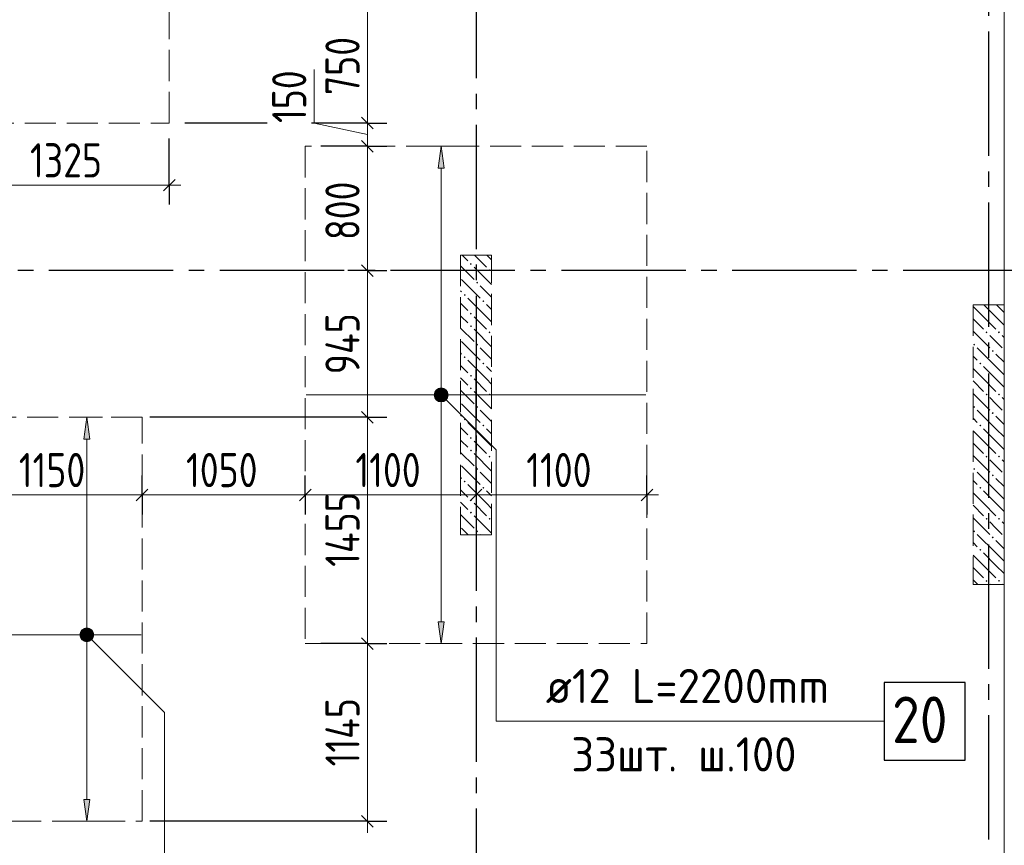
# Model space of a CAD drawing. Header units: millimetres. Extents: x 0 to 43617, y 0 to 59400.
# Tile 18 of 41: x 26736 to 33075, y 13632 to 18945. Entities that reach past the tile are written whole.
import ezdxf

# ---------------------------------------------------------------- set-up
doc = ezdxf.new("R2010")
doc.units = ezdxf.units.MM
doc.linetypes.add('______2', pattern=[270, 200, -70])
doc.linetypes.add('______5', pattern=[1100, 800, -100, 100, -100])
for name, color, linetype, lineweight in [('Standard', 7, 'Continuous', 25), ('ДОП Верх по Х', 7, 'Continuous', 25), ('ЖБ Пилон', 180, 'Continuous', 25), ('Оси', 40, '______5', 18), ('Позиционная метка номер позиции', 7, 'Continuous', 13), ('Примечания', 7, 'Continuous', 25)]:
    doc.layers.add(name, color=color, linetype=linetype, lineweight=lineweight)
doc.layers.add('ЖБ Перекрытие верхний уровень', color=7, linetype='Continuous', lineweight=25, true_color=0xe0e0ff)
doc.styles.add('GOST 2.304-81', font='txt')
doc.styles.add('ISOCPEUR', font='txt')

msp = doc.modelspace()

# ---------------------------------------------------------------- hatches: boundary and pattern name
at = {"layer": 'ДОП Верх по Х', "linetype": 'Continuous', "lineweight": 13, "transparency": 33554687}
for points in [[(29469, 17990), (29449, 18130), (29429, 17990)], [(29411.5, 16530), (29486.5, 16530), (29481.2, 16548.7)], [(29411.5, 16530), (29481.2, 16548.7), (29416.7, 16548.7)], [(29416.7, 16548.7), (29481.2, 16548.7), (29467.7, 16562.2)], [(29416.7, 16548.7), (29467.7, 16562.2), (29430.2, 16562.2)], [(29430.2, 16562.2), (29467.7, 16562.2), (29449, 16567.5)], [(29416.7, 16511.2), (29486.5, 16530), (29411.5, 16530)], [(29416.7, 16511.2), (29481.2, 16511.2), (29486.5, 16530)], [(29430.2, 16497.7), (29481.2, 16511.2), (29416.7, 16511.2)], [(29430.2, 16497.7), (29467.7, 16497.7), (29481.2, 16511.2)], [(29467.7, 16497.7), (29430.2, 16497.7), (29449, 16492.5)], [(27188, 16246.6), (27168, 16386.7), (27148, 16246.6)], [(27130.5, 14986.7), (27205.5, 14986.7), (27200.2, 15005.4)], [(27130.5, 14986.7), (27200.2, 15005.4), (27135.7, 15005.4)], [(27135.7, 14967.9), (27205.5, 14986.7), (27130.5, 14986.7)], [(27135.7, 15005.4), (27200.2, 15005.4), (27186.7, 15018.9)], [(27135.7, 15005.4), (27186.7, 15018.9), (27149.2, 15018.9)], [(27135.7, 14967.9), (27200.2, 14967.9), (27205.5, 14986.7)], [(27149.2, 14954.4), (27200.2, 14967.9), (27135.7, 14967.9)], [(27149.2, 15018.9), (27186.7, 15018.9), (27168, 15024.2)], [(27149.2, 14954.4), (27186.7, 14954.4), (27200.2, 14967.9)], [(27186.7, 14954.4), (27149.2, 14954.4), (27168, 14949.2)]]:
    msp.add_hatch(color=7, dxfattribs=at).paths.add_polyline_path(points)
for points in [[(29469, 15070), (29449, 14930), (29429, 15070)], [(27188, 13926.7), (27168, 13786.7), (27148, 13926.7)]]:
    msp.add_hatch(color=7, dxfattribs=at).paths.add_polyline_path(points, flags=16)
at = {"layer": 'ЖБ Пилон', "linetype": 'Continuous', "lineweight": 18, "transparency": 33554687}
for points in [[(29634.5, 17373.1), (29640.9, 17379.6), (29647.4, 17373.1), (29640.9, 17366.6)], [(29754.4, 17333.1), (29760.9, 17339.6), (29767.4, 17333.1), (29760.9, 17326.6)], [(29674.5, 17253.1), (29681, 17259.6), (29687.5, 17253.1), (29681, 17246.6)], [(29594.5, 17173.1), (29601, 17179.6), (29607.5, 17173.1), (29601, 17166.6)], [(29714.5, 17133.1), (29721, 17139.6), (29727.4, 17133.1), (29721, 17126.6)], [(29634.5, 17053.1), (29640.9, 17059.6), (29647.4, 17053.1), (29640.9, 17046.6)], [(29634.5, 16973.1), (29640.9, 16979.6), (29647.4, 16973.1), (29640.9, 16966.6)], [(29754.4, 16933.1), (29760.9, 16939.6), (29767.4, 16933.1), (29760.9, 16926.6)], [(32954.4, 16933.1), (32960.9, 16939.6), (32967.4, 16933.1), (32960.9, 16926.6)], [(33034.4, 16933.1), (33040.9, 16939.6), (33047.4, 16933.1), (33040.9, 16926.6)], [(29674.5, 16853.1), (29681, 16859.6), (29687.5, 16853.1), (29681, 16846.6)], [(32874.5, 16853.1), (32881, 16859.6), (32887.5, 16853.1), (32881, 16846.6)], [(32994.5, 16813.1), (33001, 16819.6), (33007.5, 16813.1), (33001, 16806.6)], [(29594.5, 16773.1), (29601, 16779.6), (29607.5, 16773.1), (29601, 16766.6)], [(29714.5, 16733.1), (29721, 16739.6), (29727.4, 16733.1), (29721, 16726.6)], [(32914.5, 16733.1), (32921, 16739.6), (32927.4, 16733.1), (32921, 16726.6)], [(29634.5, 16653.1), (29640.9, 16659.6), (29647.4, 16653.1), (29640.9, 16646.6)], [(29634.5, 16573.1), (29640.9, 16579.6), (29647.4, 16573.1), (29640.9, 16566.6)], [(29754.4, 16533.1), (29760.9, 16539.6), (29767.4, 16533.1), (29760.9, 16526.6)], [(32954.4, 16533.1), (32960.9, 16539.6), (32967.4, 16533.1), (32960.9, 16526.6)], [(33034.4, 16533.1), (33040.9, 16539.6), (33047.4, 16533.1), (33040.9, 16526.6)], [(29674.5, 16453.1), (29681, 16459.6), (29687.5, 16453.1), (29681, 16446.6)], [(32874.5, 16453.1), (32881, 16459.6), (32887.5, 16453.1), (32881, 16446.6)], [(32994.5, 16413.1), (33001, 16419.6), (33007.5, 16413.1), (33001, 16406.6)], [(29594.5, 16373.1), (29601, 16379.6), (29607.5, 16373.1), (29601, 16366.6)], [(29714.5, 16333.1), (29721, 16339.6), (29727.4, 16333.1), (29721, 16326.6)], [(32914.5, 16333.1), (32921, 16339.6), (32927.4, 16333.1), (32921, 16326.6)], [(29634.5, 16253.1), (29640.9, 16259.6), (29647.4, 16253.1), (29640.9, 16246.6)], [(29634.5, 16173.1), (29640.9, 16179.6), (29647.4, 16173.1), (29640.9, 16166.6)], [(29754.4, 16133.1), (29760.9, 16139.6), (29767.4, 16133.1), (29760.9, 16126.6)], [(32954.4, 16133.1), (32960.9, 16139.6), (32967.4, 16133.1), (32960.9, 16126.6)], [(33034.4, 16133.1), (33040.9, 16139.6), (33047.4, 16133.1), (33040.9, 16126.6)], [(29674.5, 16053.1), (29681, 16059.6), (29687.5, 16053.1), (29681, 16046.6)], [(32874.5, 16053.1), (32881, 16059.6), (32887.5, 16053.1), (32881, 16046.6)], [(29594.5, 15973.1), (29601, 15979.6), (29607.5, 15973.1), (29601, 15966.6)], [(32994.5, 16013.1), (33001, 16019.6), (33007.5, 16013.1), (33001, 16006.6)], [(29714.5, 15933.1), (29721, 15939.6), (29727.4, 15933.1), (29721, 15926.6)], [(32914.5, 15933.1), (32921, 15939.6), (32927.4, 15933.1), (32921, 15926.6)], [(29634.5, 15853.1), (29640.9, 15859.6), (29647.4, 15853.1), (29640.9, 15846.6)], [(29634.5, 15773.1), (29640.9, 15779.6), (29647.4, 15773.1), (29640.9, 15766.6)], [(29754.4, 15733.1), (29760.9, 15739.6), (29767.4, 15733.1), (29760.9, 15726.6)], [(32954.4, 15733.1), (32960.9, 15739.6), (32967.4, 15733.1), (32960.9, 15726.6)], [(33034.4, 15733.1), (33040.9, 15739.6), (33047.4, 15733.1), (33040.9, 15726.6)], [(29674.5, 15653.1), (29681, 15659.6), (29687.5, 15653.1), (29681, 15646.6)], [(32874.5, 15653.1), (32881, 15659.6), (32887.5, 15653.1), (32881, 15646.6)], [(32994.5, 15613.1), (33001, 15619.6), (33007.5, 15613.1), (33001, 15606.6)], [(32914.5, 15533.1), (32921, 15539.6), (32927.4, 15533.1), (32921, 15526.6)], [(32954.4, 15333.1), (32960.9, 15339.6), (32967.4, 15333.1), (32960.9, 15326.6)], [(33034.4, 15333.1), (33040.9, 15339.6), (33047.4, 15333.1), (33040.9, 15326.6)]]:
    msp.add_hatch(color=7, dxfattribs=at).paths.add_polyline_path(points, flags=16)
at = {"layer": 'Позиционная метка номер позиции', "linetype": 'Continuous', "lineweight": 13, "transparency": 33554687}
for points in [[(29405.7, 16541.5), (29437.5, 16573.3), (29417.2, 16561.8)], [(29437.5, 16573.3), (29405.7, 16541.5), (29405.7, 16518.5)], [(29437.5, 16573.3), (29405.7, 16518.5), (29460.4, 16573.3)], [(29460.4, 16573.3), (29405.7, 16518.5), (29417.2, 16498.2)], [(29460.4, 16573.3), (29417.2, 16498.2), (29480.8, 16561.8)], [(29480.8, 16561.8), (29417.2, 16498.2), (29437.5, 16486.7)], [(29480.8, 16561.8), (29437.5, 16486.7), (29492.3, 16541.5)], [(29492.3, 16541.5), (29437.5, 16486.7), (29460.4, 16486.7)], [(29492.3, 16541.5), (29460.4, 16486.7), (29492.3, 16518.5)], [(29492.3, 16518.5), (29460.4, 16486.7), (29480.8, 16498.2)], [(27124.7, 14998.1), (27156.5, 15029.9), (27136.2, 15018.5)], [(27156.5, 15029.9), (27124.7, 14998.1), (27124.7, 14975.2)], [(27156.5, 15029.9), (27124.7, 14975.2), (27179.4, 15029.9)], [(27179.4, 15029.9), (27124.7, 14975.2), (27136.2, 14954.8)], [(27179.4, 15029.9), (27136.2, 14954.8), (27199.8, 15018.5)], [(27199.8, 15018.5), (27136.2, 14954.8), (27156.5, 14943.4)], [(27199.8, 15018.5), (27156.5, 14943.4), (27211.3, 14998.1)], [(27211.3, 14998.1), (27156.5, 14943.4), (27179.4, 14943.4)], [(27211.3, 14998.1), (27179.4, 14943.4), (27211.3, 14975.2)], [(27211.3, 14975.2), (27179.4, 14943.4), (27199.8, 14954.8)]]:
    msp.add_hatch(color=7, dxfattribs=at).paths.add_polyline_path(points)

# ---------------------------------------------------------------- linework, layer by layer
at = {"layer": 'Standard', "color": 7, "linetype": 'Continuous', "lineweight": 13, "transparency": 33554687}
for p, q in [((28974, 18280), (28974, 19030)), ((28631.1, 18280), (28631.1, 18624.1)), ((28974, 18205), (28631.1, 18280)), ((28974, 18130), (28974, 18280)), ((28974, 17330), (28974, 18130)), ((27699, 17880), (26374, 17880)), ((27699, 17880), (27774, 17880)), ((28974, 16386.7), (28974, 17330)), ((28974, 14930), (28974, 16386.7)), ((27524, 15886.7), (26374, 15886.7)), ((28574, 15886.7), (27524, 15886.7)), ((29674, 15886.7), (28574, 15886.7)), ((30774, 15886.7), (29674, 15886.7)), ((30774, 15886.7), (30849, 15886.7)), ((28974, 13786.7), (28974, 13711.7))]:
    msp.add_line(p, q, dxfattribs=at)
at = {"layer": 'Standard', "color": 251, "linetype": 'Continuous', "lineweight": -3, "true_color": 0x656565, "transparency": 33554687}
for p, q in [((28329.1, 18280), (27799, 18280)), ((28974, 18280), (28849, 18280)), ((28974, 18280), (29099, 18280)), ((27699, 17880), (27699, 18180)), ((28974, 18130), (28849, 18130)), ((28974, 18130), (29099, 18130)), ((27699, 17880), (27699, 18005)), ((27699, 17880), (27699, 17755)), ((28974, 17330), (28849, 17330)), ((28974, 17330), (29099, 17330)), ((28974, 17330), (28974, 17330)), ((28974, 16386.7), (28849, 16386.7)), ((28974, 16386.7), (29099, 16386.7)), ((27524, 15886.7), (27524, 16011.7)), ((28574, 15886.7), (28574, 16011.7)), ((29674, 15886.7), (29674, 16011.7)), ((30774, 15886.7), (30774, 16011.7)), ((27524, 15886.7), (27524, 15761.7)), ((27524, 15886.7), (27524, 15886.7)), ((28574, 15886.7), (28574, 15761.7)), ((28574, 15886.7), (28574, 15808.2)), ((29674, 15886.7), (29674, 15761.7)), ((30774, 15886.7), (30774, 15761.7)), ((30774, 15886.7), (30774, 15886.7)), ((28974, 14930), (28849, 14930)), ((28974, 14930), (29099, 14930)), ((28974, 13786.7), (27574, 13786.7)), ((28974, 13786.7), (28849, 13786.7)), ((28974, 13786.7), (29099, 13786.7))]:
    msp.add_line(p, q, dxfattribs=at)
at = {"layer": 'Standard', "color": 7, "linetype": 'Continuous', "lineweight": 25, "transparency": 33554687}
for p, q in [((29011.5, 18242.5), (28936.5, 18317.5)), ((29011.5, 18092.5), (28936.5, 18167.5)), ((27736.5, 17917.5), (27661.5, 17842.5)), ((29011.5, 17292.5), (28936.5, 17367.5)), ((29011.5, 16349.2), (28936.5, 16424.2)), ((27561.5, 15924.2), (27486.5, 15849.2)), ((28611.5, 15924.2), (28536.5, 15849.2)), ((29711.5, 15924.2), (29636.5, 15849.2)), ((30811.5, 15924.2), (30736.5, 15849.2)), ((29011.5, 14892.5), (28936.5, 14967.5)), ((29011.5, 13749.2), (28936.5, 13824.2))]:
    msp.add_line(p, q, dxfattribs=at)
at = {"layer": 'Standard', "color": 251, "linetype": 'Continuous', "lineweight": -3, "true_color": 0x656565, "transparency": 33554687}
for points in [[(28974, 18280), (28957, 18280), (28957, 18280), (28957, 18280), (28957, 18280), (28957, 18280), (28957, 18280), (28957, 18280), (28957, 18280), (28789.1, 18280), (28789.1, 18280), (28614.1, 18280)], [(28974, 18130), (28957, 18130), (28957, 18130), (28957, 18130), (28957, 18130), (28957, 18130), (28957, 18130), (28957, 18130), (28957, 18130), (28795.1, 18130), (28795.1, 18130), (28674, 18130)], [(29674, 15886.7), (29674, 15903.6), (29674, 15903.6), (29674, 15903.6), (29674, 15903.6), (29674, 15903.6), (29674, 15903.6), (29674, 15903.6), (29674, 15903.6), (29674, 16694.4)], [(28974, 16386.7), (28957, 16386.7), (28957, 16386.7), (28957, 16386.7), (28957, 16386.7), (28957, 16386.7), (28957, 16386.7), (28957, 16386.7), (28957, 16386.7), (28957, 16386.7), (28957, 16386.7), (28957, 16386.7), (28957, 16386.7), (28865.2, 16386.7), (28865.2, 16386.7), (28768.2, 16386.7), (28768.2, 16386.7), (27574, 16386.7)], [(28974, 14930), (28957, 14930), (28957, 14930), (28957, 14930), (28957, 14930), (28957, 14930), (28957, 14930), (28957, 14930), (28957, 14930), (28957, 14930), (28957, 14930), (28957, 14930), (28957, 14930), (28957, 14930), (28957, 14930), (28923.9, 14930), (28923.9, 14930), (28888.8, 14930), (28888.8, 14930), (28674, 14930)]]:
    msp.add_lwpolyline(points, dxfattribs=at)
at = {"layer": 'Standard', "color": 7, "linetype": 'Continuous', "lineweight": 13, "transparency": 33554687}
msp.add_lwpolyline([(28974, 13786.7), (28974, 14164.9), (28974, 14164.9), (28974, 14930)], dxfattribs=at)
at = {"layer": 'ДОП Верх по Х', "color": 251, "linetype": 'Continuous', "lineweight": 13, "true_color": 0x494949, "transparency": 33554687}
for p, q in [((29449, 18130), (29349, 18130)), ((29449, 18130), (29429, 17990)), ((29469, 17990), (29449, 18130)), ((29449, 18130), (29549, 18130)), ((29449, 18130), (29449, 18130)), ((29429, 17990), (29469, 17990)), ((29449, 16560), (29449, 17990)), ((29411.5, 16530), (29411.5, 16530)), ((29449, 15070), (29449, 16500)), ((29486.5, 16530), (29486.5, 16530)), ((27168, 16386.7), (27068, 16386.7)), ((27168, 16386.7), (27148, 16246.6)), ((27188, 16246.6), (27168, 16386.7)), ((27168, 16386.7), (27268, 16386.7)), ((27168, 16386.7), (27168, 16386.7)), ((27148, 16246.6), (27188, 16246.6)), ((27168, 15016.7), (27168, 16246.6)), ((29449, 14930), (29429, 15070)), ((29429, 15070), (29469, 15070)), ((29469, 15070), (29449, 14930)), ((27130.5, 14986.7), (27130.5, 14986.7)), ((27205.5, 14986.7), (27205.5, 14986.7)), ((27168, 13926.7), (27168, 14956.6)), ((29449, 14930), (29349, 14930)), ((29449, 14930), (29549, 14930)), ((29449, 14930), (29449, 14930)), ((27168, 13786.7), (27148, 13926.7)), ((27148, 13926.7), (27188, 13926.7)), ((27188, 13926.7), (27168, 13786.7)), ((27168, 13786.7), (27068, 13786.7)), ((27168, 13786.7), (27268, 13786.7)), ((27168, 13786.7), (27168, 13786.7))]:
    msp.add_line(p, q, dxfattribs=at)
at = {"layer": 'ДОП Верх по Х', "color": 7, "linetype": 'Continuous', "lineweight": 18, "transparency": 33554687}
for p, q in [((28580, 16530), (30768, 16530)), ((25330, 14986.7), (27518, 14986.7))]:
    msp.add_line(p, q, dxfattribs=at)
at = {"layer": 'ДОП Верх по Х', "color": 7, "linetype": 'Continuous', "lineweight": 13, "transparency": 33554687}
msp.add_line((30102.6, 14430), (32188.6, 14430), dxfattribs=at)
at = {"layer": 'ДОП Верх по Х', "color": 7, "linetype": 'Continuous', "lineweight": 25, "transparency": 33554687}
msp.add_lwpolyline([(32302.6, 14180), (32822.6, 14180), (32822.6, 14680), (32302.6, 14680), (32302.6, 14180)], dxfattribs=at)
at = {"layer": 'ДОП Верх по Х', "color": 251, "linetype": 'Continuous', "lineweight": 13, "true_color": 0x494949, "transparency": 33554687}
for centre in [(29449, 16530), (27168, 14986.7)]:
    msp.add_circle(centre, 37.5, dxfattribs=at)
at = {"layer": 'ЖБ Перекрытие верхний уровень', "color": 7, "linetype": 'Continuous', "lineweight": 18, "transparency": 33554687}
msp.add_line((33074, 10100), (33074, 25060), dxfattribs=at)
at = {"layer": 'ЖБ Пилон', "color": 253, "linetype": '______2', "lineweight": 13, "true_color": 0xa0a0a0, "transparency": 33554687}
for p, q in [((29574, 17430), (29574, 15630)), ((29774, 17430), (29574, 17430)), ((29774, 15630), (29774, 17430)), ((32874, 17110), (32874, 15310)), ((33074, 17110), (32874, 17110)), ((33074, 15310), (33074, 17110)), ((29574, 15630), (29774, 15630)), ((32874, 15310), (33074, 15310))]:
    msp.add_line(p, q, dxfattribs=at)
at = {"layer": 'ЖБ Пилон', "color": 9, "linetype": 'Continuous', "lineweight": 18, "true_color": 0xc7c7c7, "transparency": 33554687}
for p, q in [((29621, 17393.1), (29584.1, 17430)), ((29664.1, 17430), (29740.9, 17353.1)), ((29744.1, 17430), (29774, 17400.1)), ((29574, 17360.1), (29660.9, 17273.1)), ((29660.9, 17353.1), (29774, 17240.1)), ((29581, 17273.1), (29701, 17153.1)), ((29574, 17200.1), (29581, 17193.1)), ((29774, 17160.1), (29701, 17233.1)), ((29574, 17120.1), (29621, 17073.1)), ((29740.9, 17033.1), (29621, 17153.1)), ((29740.9, 17113.1), (29774, 17080.1)), ((32940.9, 17033.1), (32874, 17100.1)), ((32944.1, 17110), (33021, 17033.1)), ((33024.1, 17110), (33074, 17060.1)), ((29581, 17033.1), (29574, 17040.1)), ((29621, 16993.1), (29581, 17033.1)), ((29660.9, 17033.1), (29740.9, 16953.1)), ((29740.9, 17033.1), (29774, 17000.1)), ((32874, 17020.1), (32940.9, 16953.1)), ((32940.9, 17033.1), (33021, 16953.1)), ((33021, 17033.1), (33074, 16980.1)), ((29574, 16960.1), (29660.9, 16873.1)), ((29660.9, 16953.1), (29774, 16840.1)), ((32874, 16940.1), (32981, 16833.1)), ((29581, 16873.1), (29701, 16753.1)), ((33021, 16873.1), (32981, 16913.1)), ((33060.9, 16833.1), (33021, 16873.1)), ((33060.9, 16913.1), (33074, 16900.1)), ((29574, 16800.1), (29581, 16793.1)), ((29774, 16760.1), (29701, 16833.1)), ((33021, 16713.1), (32901, 16833.1)), ((29740.9, 16633.1), (29621, 16753.1)), ((32874, 16780.1), (32901, 16753.1)), ((33021, 16793.1), (33074, 16740.1)), ((29574, 16720.1), (29621, 16673.1)), ((29740.9, 16713.1), (29774, 16680.1)), ((32940.9, 16633.1), (32874, 16700.1)), ((32940.9, 16713.1), (33021, 16633.1)), ((33021, 16713.1), (33074, 16660.1)), ((29581, 16633.1), (29574, 16640.1)), ((29621, 16593.1), (29581, 16633.1)), ((29660.9, 16633.1), (29740.9, 16553.1)), ((29740.9, 16633.1), (29774, 16600.1)), ((32874, 16620.1), (32940.9, 16553.1)), ((32940.9, 16633.1), (33021, 16553.1)), ((33021, 16633.1), (33074, 16580.1)), ((29574, 16560.1), (29660.9, 16473.1)), ((29660.9, 16553.1), (29774, 16440.1)), ((32874, 16540.1), (32981, 16433.1)), ((33021, 16473.1), (32981, 16513.1)), ((33060.9, 16513.1), (33074, 16500.1)), ((29581, 16473.1), (29701, 16353.1)), ((29774, 16360.1), (29701, 16433.1)), ((33021, 16313.1), (32901, 16433.1)), ((33060.9, 16433.1), (33021, 16473.1)), ((29574, 16400.1), (29581, 16393.1)), ((32874, 16380.1), (32901, 16353.1)), ((33021, 16393.1), (33074, 16340.1)), ((29574, 16320.1), (29621, 16273.1)), ((29740.9, 16233.1), (29621, 16353.1)), ((29740.9, 16313.1), (29774, 16280.1)), ((32940.9, 16233.1), (32874, 16300.1)), ((32940.9, 16313.1), (33021, 16233.1)), ((33021, 16313.1), (33074, 16260.1)), ((29581, 16233.1), (29574, 16240.1)), ((29621, 16193.1), (29581, 16233.1)), ((29660.9, 16233.1), (29740.9, 16153.1)), ((29740.9, 16233.1), (29774, 16200.1)), ((32940.9, 16233.1), (33021, 16153.1)), ((33021, 16233.1), (33074, 16180.1)), ((32874, 16220.1), (32940.9, 16153.1)), ((29574, 16160.1), (29660.9, 16073.1)), ((29660.9, 16153.1), (29774, 16040.1)), ((32874, 16140.1), (32981, 16033.1)), ((33021, 16073.1), (32981, 16113.1)), ((33060.9, 16113.1), (33074, 16100.1)), ((29581, 16073.1), (29701, 15953.1)), ((33060.9, 16033.1), (33021, 16073.1)), ((29574, 16000.1), (29581, 15993.1)), ((29774, 15960.1), (29701, 16033.1)), ((32874, 15980.1), (32901, 15953.1)), ((33021, 15913.1), (32901, 16033.1)), ((33021, 15993.1), (33074, 15940.1)), ((29574, 15920.1), (29621, 15873.1)), ((29740.9, 15833.1), (29621, 15953.1)), ((29740.9, 15913.1), (29774, 15880.1)), ((32940.9, 15913.1), (33021, 15833.1)), ((33021, 15913.1), (33074, 15860.1)), ((32940.9, 15833.1), (32874, 15900.1)), ((29581, 15833.1), (29574, 15840.1)), ((29621, 15793.1), (29581, 15833.1)), ((29660.9, 15833.1), (29740.9, 15753.1)), ((29740.9, 15833.1), (29774, 15800.1)), ((32874, 15820.1), (32940.9, 15753.1)), ((32940.9, 15833.1), (33021, 15753.1)), ((33021, 15833.1), (33074, 15780.1)), ((29574, 15760.1), (29660.9, 15673.1)), ((29660.9, 15753.1), (29774, 15640.1)), ((32874, 15740.1), (32981, 15633.1)), ((29581, 15673.1), (29624.1, 15630)), ((33021, 15673.1), (32981, 15713.1)), ((33060.9, 15633.1), (33021, 15673.1)), ((33060.9, 15713.1), (33074, 15700.1)), ((29704.1, 15630), (29701, 15633.1)), ((33021, 15513.1), (32901, 15633.1)), ((32874, 15580.1), (32901, 15553.1)), ((33021, 15593.1), (33074, 15540.1)), ((32940.9, 15433.1), (32874, 15500.1)), ((32940.9, 15513.1), (33021, 15433.1)), ((33021, 15513.1), (33074, 15460.1)), ((32874, 15420.1), (32940.9, 15353.1)), ((32940.9, 15433.1), (33021, 15353.1)), ((33021, 15433.1), (33074, 15380.1)), ((32874, 15340.1), (32904.1, 15310)), ((32984.1, 15310), (32981, 15313.1)), ((33060.9, 15313.1), (33064.1, 15310))]:
    msp.add_line(p, q, dxfattribs=at)
at = {"layer": 'Оси', "color": 8, "linetype": '______5', "lineweight": -3, "transparency": 33554687}
for p, q in [((29674, 25968.6), (29674, 7100)), ((32974, 25468.6), (32974, 7100)), ((33224, 17330), (3600, 17330))]:
    msp.add_line(p, q, dxfattribs=at)
at = {"layer": 'Позиционная метка номер позиции', "color": 7, "linetype": 'Continuous', "lineweight": 13, "transparency": 33554687}
for p, q in [((29417.2, 16561.8), (29417.2, 16561.8)), ((29480.8, 16561.8), (29480.8, 16561.8)), ((29417.2, 16498.2), (29417.2, 16498.2)), ((29480.8, 16498.2), (29480.8, 16498.2)), ((27136.2, 15018.5), (27136.2, 15018.5)), ((27199.8, 15018.5), (27199.8, 15018.5)), ((27136.2, 14954.8), (27136.2, 14954.8)), ((27199.8, 14954.8), (27199.8, 14954.8))]:
    msp.add_line(p, q, dxfattribs=at)
for points in [[(29449, 16530), (29802.6, 16176.4), (29802.6, 14430), (32302.6, 14430)], [(27168, 14986.7), (27668, 14486.7), (27668, 8502.5), (25168, 8502.5)]]:
    msp.add_lwpolyline(points, dxfattribs=at)
for centre in [(29449, 16530), (27168, 14986.7)]:
    msp.add_circle(centre, 45, dxfattribs=at)
at = {"layer": 'Примечания', "color": 7, "linetype": '______2', "lineweight": 18, "transparency": 33554687}
for p, q in [((27699, 18280), (27699, 19780)), ((23799, 18280), (27699, 18280)), ((30774, 18130), (28574, 18130)), ((28574, 18130), (28574, 14930)), ((30774, 14930), (30774, 18130)), ((27524, 16386.7), (25324, 16386.7)), ((27524, 13786.7), (27524, 16386.7)), ((28574, 14930), (30774, 14930)), ((25324, 13786.7), (27524, 13786.7))]:
    msp.add_line(p, q, dxfattribs=at)

# ---------------------------------------------------------------- texts
at = {"layer": 'Standard', "color": 7, "linetype": 'Continuous', "lineweight": 25, "transparency": 33554687, "char_height": 220, "attachment_point": 7, "rotation": 90, "style": 'GOST 2.304-81'}
for s, insert, width in [('750', (28924, 18459.5), 516.39), ('150', (28581.1, 18280), 469.509), ('800', (28924, 17526.7), 531.967), ('945', (28924, 16662.9), 516.396), ('1455', (28924, 15423.8), 594.589), ('1145', (28924, 14139.5), 563.271)]:
    msp.add_mtext(s, dxfattribs=dict(at, insert=insert, width=width))
at = {"layer": 'Standard', "color": 7, "linetype": 'Continuous', "lineweight": 25, "transparency": 33554687, "char_height": 220, "attachment_point": 7, "style": 'GOST 2.304-81'}
for s, insert, width in [('1325', (26802, 17930), 594.589), ('1150', (26730, 15936.7), 563.284), ('1050', (27806.6, 15936.7), 610.159), ('1100', (28897.2, 15936.7), 578.86), ('1100', (29997.2, 15936.7), 578.86)]:
    msp.add_mtext(s, dxfattribs=dict(at, insert=insert, width=width))
at = {"layer": 'ДОП Верх по Х', "color": 7, "linetype": 'Continuous', "lineweight": 13, "transparency": 33554687, "attachment_point": 7, "style": 'ISOCPEUR'}
for s, insert, char_height, width in [('\\W0.96;ø12 L=2200mm ', (30122.6, 14547.3), 220, 2150.523), ('\\W0.87;20', (32352.5, 14290), 300, 550.811), ('\\W0.95;33шт. ш.100 ', (30287.5, 14107.3), 220, 1819.9)]:
    msp.add_mtext(s, dxfattribs=dict(at, insert=insert, char_height=char_height, width=width))

doc.saveas('drawing.dxf')
